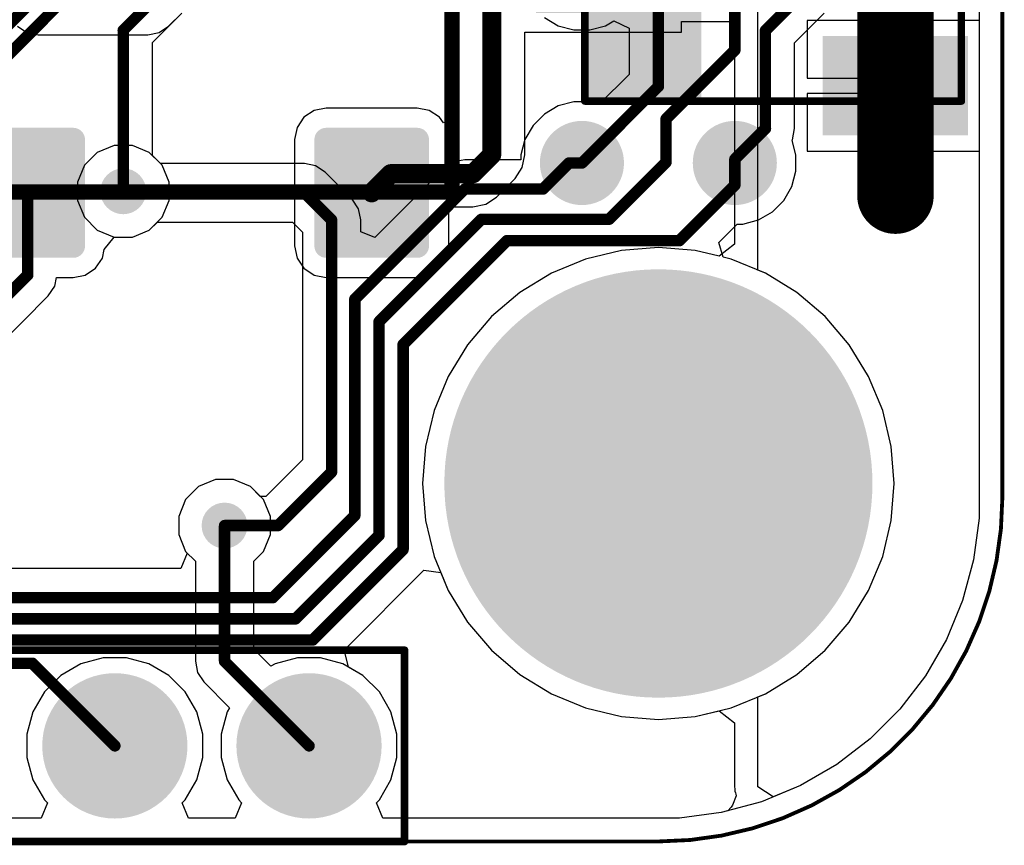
# Model space of a CAD drawing. Header units: inches. Extents: x 0 to 41, y 0 to 25.4.
# Tile 7 of 16: x 28.1 to 41, y 0 to 10.7. Entities that reach past the tile are written whole.
import ezdxf

# ---------------------------------------------------------------- set-up
doc = ezdxf.new("R2010")
doc.units = ezdxf.units.IN
for name, color, linetype in [('Board', 56, 'Continuous'), ('BOTTOM', 5, 'Continuous'), ('Bottom Solder', 6, 'Continuous'), ('Pad Holes', 156, 'Continuous'), ('TOP', 1, 'Continuous'), ('Top Assembly', 56, 'Continuous'), ('Top Solder', 216, 'Continuous'), ('Via Holes', 16, 'Continuous')]:
    doc.layers.add(name, color=color, linetype=linetype)

# ---------------------------------------------------------------- blocks, each defined once
blk = doc.blocks.new('TP_1_00MM_B_3767')
at = {"layer": 'BOTTOM'}
h = blk.add_hatch(color=5, dxfattribs=at)
edge = h.paths.add_edge_path()
edge.add_arc((0, 0), 0.5, 0, 360)
at = {"layer": 'Bottom Solder'}
h = blk.add_hatch(color=6, dxfattribs=at)
edge = h.paths.add_edge_path()
edge.add_arc((0, 0), 0.55, 0, 360)
blk = doc.blocks.new('TP_1_00MM_B_3774')
at = {"layer": 'BOTTOM'}
h = blk.add_hatch(color=5, dxfattribs=at)
edge = h.paths.add_edge_path()
edge.add_arc((0, 0), 0.5, 0, 360)
at = {"layer": 'Bottom Solder'}
h = blk.add_hatch(color=6, dxfattribs=at)
edge = h.paths.add_edge_path()
edge.add_arc((0, 0), 0.55, 0, 360)
blk = doc.blocks.new('SM04B_SRSS_TB_LF__SN__F_________1_3794')
at = {"layer": 'TOP'}
for points in [[(-3.4, 2.838), (-2.2, 2.838), (-2.2, 1.038), (-3.4, 1.038)], [(2.2, 2.838), (3.4, 2.838), (3.4, 1.038), (2.2, 1.038)], [(-1.8, -1.162), (-1.2, -1.162), (-1.2, -2.712), (-1.8, -2.712)], [(-0.8, -1.162), (-0.2, -1.162), (-0.2, -2.712), (-0.8, -2.712)], [(0.2, -1.162), (0.8, -1.162), (0.8, -2.712), (0.2, -2.712)], [(1.2, -1.162), (1.8, -1.162), (1.8, -2.712), (1.2, -2.712)]]:
    blk.add_hatch(color=1, dxfattribs=at).paths.add_polyline_path(points)
at = {"layer": 'Top Assembly'}
blk.add_hatch(color=56, dxfattribs=at).paths.add_polyline_path([(1.5, -2.125), (3, -2.125), (3, -0.6), (1.5, -0.6)])
at = {"layer": 'Top Solder'}
for points in [[(-3.45, 2.888), (-2.15, 2.888), (-2.15, 0.988), (-3.45, 0.988)], [(2.15, 2.888), (3.45, 2.888), (3.45, 0.988), (2.15, 0.988)], [(-1.85, -1.112), (-1.15, -1.112), (-1.15, -2.762), (-1.85, -2.762)], [(-0.85, -1.112), (-0.15, -1.112), (-0.15, -2.762), (-0.85, -2.762)], [(0.15, -1.112), (0.85, -1.112), (0.85, -2.762), (0.15, -2.762)], [(1.15, -1.112), (1.85, -1.112), (1.85, -2.762), (1.15, -2.762)]]:
    blk.add_hatch(color=216, dxfattribs=at).paths.add_polyline_path(points)
at = {"layer": 'Top Assembly', "const_width": 0.1}
for points in [[(-3, -2.125), (-3, 2.8)], [(0.675, 2.8), (-3, 2.8)], [(3, 2.8), (0.675, 2.8)], [(3, -2.125), (3, 2.8)], [(-3, -2.125), (0, -2.125)], [(3, -2.125), (0, -2.125)]]:
    blk.add_lwpolyline(points, dxfattribs=at)
at = {"layer": 'Top Assembly', "const_width": 0.05}
for points in [[(-3.025, 2.8, 1), (-2.975, 2.8, 1)], [(-3.025, 2.8, 1), (-2.975, 2.8, 1)], [(0.65, 2.8, 1), (0.7, 2.8, 1)], [(0.65, 2.8, 1), (0.7, 2.8, 1)], [(2.975, 2.8, 1), (3.025, 2.8, 1)], [(2.975, 2.8, 1), (3.025, 2.8, 1)], [(-3.025, -2.125, 1), (-2.975, -2.125, 1)], [(-3.025, -2.125, 1), (-2.975, -2.125, 1)], [(-0.025, -2.125, 1), (0.025, -2.125, 1)], [(-0.025, -2.125, 1), (0.025, -2.125, 1)], [(2.975, -2.125, 1), (3.025, -2.125, 1)], [(2.975, -2.125, 1), (3.025, -2.125, 1)]]:
    blk.add_lwpolyline(points, format="xyb", close=True, dxfattribs=at)
blk = doc.blocks.new('TS42_3799')
at = {"layer": 'TOP'}
h = blk.add_hatch(color=1, dxfattribs=at)
edge = h.paths.add_edge_path()
edge.add_arc((-3.505, 1.655), 0.105, 270, 360)
edge.add_line((-3.4, 1.655), (-3.4, 2.845))
edge.add_arc((-3.505, 2.845), 0.105, 0, 90)
edge.add_line((-3.505, 2.95), (-4.895, 2.95))
edge.add_arc((-4.895, 2.845), 0.105, 90, 180)
edge.add_line((-5, 2.845), (-5, 1.655))
edge.add_arc((-4.895, 1.655), 0.105, 180, 270)
edge.add_line((-4.895, 1.55), (-3.505, 1.55))
h = blk.add_hatch(color=1, dxfattribs=at)
edge = h.paths.add_edge_path()
edge.add_arc((4.895, 1.655), 0.105, 270, 360)
edge.add_line((5, 1.655), (5, 2.845))
edge.add_arc((4.895, 2.845), 0.105, 0, 90)
edge.add_line((4.895, 2.95), (3.505, 2.95))
edge.add_arc((3.505, 2.845), 0.105, 90, 180)
edge.add_line((3.4, 2.845), (3.4, 1.655))
edge.add_arc((3.505, 1.655), 0.105, 180, 270)
edge.add_line((3.505, 1.55), (4.895, 1.55))
h = blk.add_hatch(color=1, dxfattribs=at)
edge = h.paths.add_edge_path()
edge.add_arc((4.895, -0.595), 0.105, 270, 360)
edge.add_line((5, -0.595), (5, 0.595))
edge.add_arc((4.895, 0.595), 0.105, 0, 90)
edge.add_line((4.895, 0.7), (3.505, 0.7))
edge.add_arc((3.505, 0.595), 0.105, 90, 180)
edge.add_line((3.4, 0.595), (3.4, -0.595))
edge.add_arc((3.505, -0.595), 0.105, 180, 270)
edge.add_line((3.505, -0.7), (4.895, -0.7))
h = blk.add_hatch(color=1, dxfattribs=at)
edge = h.paths.add_edge_path()
edge.add_arc((-3.505, -2.845), 0.105, 270, 360)
edge.add_line((-3.4, -2.845), (-3.4, -1.655))
edge.add_arc((-3.505, -1.655), 0.105, 0, 90)
edge.add_line((-3.505, -1.55), (-4.895, -1.55))
edge.add_arc((-4.895, -1.655), 0.105, 90, 180)
edge.add_line((-5, -1.655), (-5, -2.845))
edge.add_arc((-4.895, -2.845), 0.105, 180, 270)
edge.add_line((-4.895, -2.95), (-3.505, -2.95))
h = blk.add_hatch(color=1, dxfattribs=at)
edge = h.paths.add_edge_path()
edge.add_arc((4.895, -2.845), 0.105, 270, 360)
edge.add_line((5, -2.845), (5, -1.655))
edge.add_arc((4.895, -1.655), 0.105, 0, 90)
edge.add_line((4.895, -1.55), (3.505, -1.55))
edge.add_arc((3.505, -1.655), 0.105, 90, 180)
edge.add_line((3.4, -1.655), (3.4, -2.845))
edge.add_arc((3.505, -2.845), 0.105, 180, 270)
edge.add_line((3.505, -2.95), (4.895, -2.95))
at = {"layer": 'Top Assembly'}
blk.add_hatch(color=56, dxfattribs=at).paths.add_polyline_path([(2.412, -3.302), (4.19, -3.302), (4.19, -1.524), (2.412, -1.524)])
at = {"layer": 'Top Solder'}
h = blk.add_hatch(color=216, dxfattribs=at)
edge = h.paths.add_edge_path()
edge.add_arc((-3.505, 1.655), 0.155, 270, 360)
edge.add_line((-3.35, 1.655), (-3.35, 2.845))
edge.add_arc((-3.505, 2.845), 0.155, 0, 90)
edge.add_line((-3.505, 3), (-4.895, 3))
edge.add_arc((-4.895, 2.845), 0.155, 90, 180)
edge.add_line((-5.05, 2.845), (-5.05, 1.655))
edge.add_arc((-4.895, 1.655), 0.155, 180, 270)
edge.add_line((-4.895, 1.5), (-3.505, 1.5))
h = blk.add_hatch(color=216, dxfattribs=at)
edge = h.paths.add_edge_path()
edge.add_arc((4.895, 1.655), 0.155, 270, 360)
edge.add_line((5.05, 1.655), (5.05, 2.845))
edge.add_arc((4.895, 2.845), 0.155, 0, 90)
edge.add_line((4.895, 3), (3.505, 3))
edge.add_arc((3.505, 2.845), 0.155, 90, 180)
edge.add_line((3.35, 2.845), (3.35, 1.655))
edge.add_arc((3.505, 1.655), 0.155, 180, 270)
edge.add_line((3.505, 1.5), (4.895, 1.5))
h = blk.add_hatch(color=216, dxfattribs=at)
edge = h.paths.add_edge_path()
edge.add_arc((4.895, -0.595), 0.155, 270, 360)
edge.add_line((5.05, -0.595), (5.05, 0.595))
edge.add_arc((4.895, 0.595), 0.155, 0, 90)
edge.add_line((4.895, 0.75), (3.505, 0.75))
edge.add_arc((3.505, 0.595), 0.155, 90, 180)
edge.add_line((3.35, 0.595), (3.35, -0.595))
edge.add_arc((3.505, -0.595), 0.155, 180, 270)
edge.add_line((3.505, -0.75), (4.895, -0.75))
h = blk.add_hatch(color=216, dxfattribs=at)
edge = h.paths.add_edge_path()
edge.add_arc((-3.505, -2.845), 0.155, 270, 360)
edge.add_line((-3.35, -2.845), (-3.35, -1.655))
edge.add_arc((-3.505, -1.655), 0.155, 0, 90)
edge.add_line((-3.505, -1.5), (-4.895, -1.5))
edge.add_arc((-4.895, -1.655), 0.155, 90, 180)
edge.add_line((-5.05, -1.655), (-5.05, -2.845))
edge.add_arc((-4.895, -2.845), 0.155, 180, 270)
edge.add_line((-4.895, -3), (-3.505, -3))
h = blk.add_hatch(color=216, dxfattribs=at)
edge = h.paths.add_edge_path()
edge.add_arc((4.895, -2.845), 0.155, 270, 360)
edge.add_line((5.05, -2.845), (5.05, -1.655))
edge.add_arc((4.895, -1.655), 0.155, 0, 90)
edge.add_line((4.895, -1.5), (3.505, -1.5))
edge.add_arc((3.505, -1.655), 0.155, 90, 180)
edge.add_line((3.35, -1.655), (3.35, -2.845))
edge.add_arc((3.505, -2.845), 0.155, 180, 270)
edge.add_line((3.505, -3), (4.895, -3))
at = {"layer": 'Top Assembly', "const_width": 0.2}
for points in [[(-4.191, 3.302), (4.191, 3.302)], [(-4.191, 3.302), (-4.191, -3.302)], [(4.191, 3.302), (4.191, -3.302)], [(-4.191, -3.302), (4.191, -3.302)]]:
    blk.add_lwpolyline(points, dxfattribs=at)
at = {"layer": 'Top Assembly', "const_width": 0.1}
for points in [[(-4.241, 3.302, 1), (-4.141, 3.302, 1)], [(-4.241, 3.302, 1), (-4.141, 3.302, 1)], [(4.141, 3.302, 1), (4.241, 3.302, 1)], [(4.141, 3.302, 1), (4.241, 3.302, 1)], [(-4.241, -3.302, 1), (-4.141, -3.302, 1)], [(-4.241, -3.302, 1), (-4.141, -3.302, 1)], [(4.141, -3.302, 1), (4.241, -3.302, 1)], [(4.141, -3.302, 1), (4.241, -3.302, 1)]]:
    blk.add_lwpolyline(points, format="xyb", close=True, dxfattribs=at)
blk = doc.blocks.new('PIN_HEADER_2_54___VERT__1_10POS_3802')
at = {"layer": 'BOTTOM'}
h = blk.add_hatch(color=5, dxfattribs=at)
edge = h.paths.add_edge_path()
edge.add_arc((8.89, 0), 0.85, 0, 360)
h = blk.add_hatch(color=5, dxfattribs=at)
edge = h.paths.add_edge_path()
edge.add_arc((11.43, 0), 0.85, 0, 360)
at = {"layer": 'Bottom Solder'}
h = blk.add_hatch(color=6, dxfattribs=at)
edge = h.paths.add_edge_path()
edge.add_arc((8.89, 0), 0.95, 0, 360)
h = blk.add_hatch(color=6, dxfattribs=at)
edge = h.paths.add_edge_path()
edge.add_arc((11.43, 0), 0.95, 0, 360)
at = {"layer": 'Pad Holes'}
h = blk.add_hatch(color=7, dxfattribs=at)
edge = h.paths.add_edge_path()
edge.add_arc((8.89, 0), 0.5, 0, 360)
h = blk.add_hatch(color=7, dxfattribs=at)
edge = h.paths.add_edge_path()
edge.add_arc((11.43, 0), 0.5, 0, 360)
at = {"layer": 'TOP'}
h = blk.add_hatch(color=1, dxfattribs=at)
edge = h.paths.add_edge_path()
edge.add_arc((8.89, 0), 0.85, 0, 360)
h = blk.add_hatch(color=1, dxfattribs=at)
edge = h.paths.add_edge_path()
edge.add_arc((11.43, 0), 0.85, 0, 360)
at = {"layer": 'Top Solder'}
h = blk.add_hatch(color=216, dxfattribs=at)
edge = h.paths.add_edge_path()
edge.add_arc((8.89, 0), 0.95, 0, 360)
h = blk.add_hatch(color=216, dxfattribs=at)
edge = h.paths.add_edge_path()
edge.add_arc((11.43, 0), 0.95, 0, 360)
at = {"layer": 'Top Assembly', "const_width": 0.1}
for points in [[(-12.68, 1.25), (12.68, 1.25)], [(12.68, -1.25), (12.68, 1.25)], [(-12.68, -1.25), (12.68, -1.25)]]:
    blk.add_lwpolyline(points, dxfattribs=at)
at = {"layer": 'Top Assembly', "const_width": 0.05}
for points in [[(12.655, 1.25, 1), (12.705, 1.25, 1)], [(12.655, 1.25, 1), (12.705, 1.25, 1)], [(12.655, -1.25, 1), (12.705, -1.25, 1)], [(12.655, -1.25, 1), (12.705, -1.25, 1)]]:
    blk.add_lwpolyline(points, format="xyb", close=True, dxfattribs=at)

msp = doc.modelspace()

# ---------------------------------------------------------------- hatches: boundary and pattern name
at = {"layer": 'BOTTOM'}
h = msp.add_hatch(color=5, dxfattribs=at)
edge = h.paths.add_edge_path()
edge.add_arc((29.5, 8.5), 0.3, 0, 360)
h = msp.add_hatch(color=5, dxfattribs=at)
edge = h.paths.add_edge_path()
edge.add_arc((36.5, 4.68), 1.5, 0, 360)
h = msp.add_hatch(color=5, dxfattribs=at)
edge = h.paths.add_edge_path()
edge.add_arc((30.825, 4.13), 0.3, 0, 360)
at = {"layer": 'Bottom Solder'}
h = msp.add_hatch(color=6, dxfattribs=at)
edge = h.paths.add_edge_path()
edge.add_arc((36.5, 4.68), 2.8, 0, 360)
at = {"layer": 'Pad Holes'}
h = msp.add_hatch(color=7, dxfattribs=at)
edge = h.paths.add_edge_path()
edge.add_arc((36.5, 4.68), 1.6, 0, 360)
at = {"layer": 'TOP'}
h = msp.add_hatch(color=1, dxfattribs=at)
edge = h.paths.add_edge_path()
edge.add_arc((29.5, 8.5), 0.3, 0, 360)
h = msp.add_hatch(color=1, dxfattribs=at)
edge = h.paths.add_edge_path()
edge.add_arc((36.5, 4.68), 1.5, 0, 360)
h = msp.add_hatch(color=1, dxfattribs=at)
edge = h.paths.add_edge_path()
edge.add_arc((30.825, 4.13), 0.3, 0, 360)
at = {"layer": 'Top Solder'}
h = msp.add_hatch(color=216, dxfattribs=at)
edge = h.paths.add_edge_path()
edge.add_arc((36.5, 4.68), 2.8, 0, 360)
at = {"layer": 'Via Holes'}
h = msp.add_hatch(color=7, dxfattribs=at)
edge = h.paths.add_edge_path()
edge.add_arc((29.5, 8.5), 0.15, 0, 360)
h = msp.add_hatch(color=7, dxfattribs=at)
edge = h.paths.add_edge_path()
edge.add_arc((30.825, 4.13), 0.15, 0, 360)

# ---------------------------------------------------------------- linework, layer by layer
at = {"layer": 'Board', "const_width": 0.05}
for points in [[(41, 4.5), (41, 20.86)], [(4.5, 0), (36.5, 0)]]:
    msp.add_lwpolyline(points, dxfattribs=at)
msp.add_lwpolyline([(41, 4.5, -0.414214), (36.5, 0)], format="xyb", dxfattribs=at)
at = {"layer": 'Board', "const_width": 0.025}
for points in [[(40.988, 4.5, 1), (41.013, 4.5, 1)], [(40.988, 4.5, 1), (41.013, 4.5, 1)], [(36.488, 0, 1), (36.513, 0, 1)], [(36.488, 0, 1), (36.513, 0, 1)]]:
    msp.add_lwpolyline(points, format="xyb", close=True, dxfattribs=at)
at = {"layer": 'BOTTOM'}
for p, q in [((40.694, 20.86), (40.694, 4.5)), ((30.093, 10.658), (30.266, 10.83)), ((38.282, 10.442), (38.67, 10.83)), ((35.009, 10.77), (35.191, 10.665)), ((35.809, 10.665), (35.918, 10.727)), ((35.918, 10.727), (36.118, 10.631)), ((28.116, 10.658), (28.24, 10.575)), ((28.24, 10.575), (28.386, 10.546)), ((29.823, 10.546), (29.969, 10.575)), ((29.969, 10.575), (30.093, 10.658)), ((35.191, 10.665), (35.395, 10.61)), ((35.395, 10.61), (35.605, 10.61)), ((35.605, 10.61), (35.809, 10.665)), ((36.118, 10.631), (36.118, 10.028)), ((28.386, 10.546), (29.823, 10.546)), ((38.282, 9.319), (38.282, 10.442)), ((36.118, 10.028), (35.727, 9.637)), ((35.395, 9.67), (35.191, 9.615)), ((35.605, 9.67), (35.395, 9.67)), ((35.727, 9.637), (35.605, 9.67)), ((35.191, 9.615), (35.009, 9.51)), ((35.009, 9.51), (34.86, 9.361)), ((34.86, 9.361), (34.755, 9.179)), ((38.253, 9.172), (38.282, 9.319)), ((34.755, 9.179), (34.7, 8.975)), ((38.249, 9.166), (38.253, 9.172)), ((38.3, 8.975), (38.249, 9.166)), ((29.381, 9.1), (29.16, 9.009)), ((29.619, 9.1), (29.381, 9.1)), ((29.84, 9.009), (29.619, 9.1)), ((29.16, 9.009), (28.991, 8.84)), ((29.986, 8.862), (29.84, 9.009)), ((33.969, 8.912), (33.823, 8.883)), ((34.7, 8.912), (33.969, 8.912)), ((34.7, 8.975), (34.7, 8.912)), ((38.3, 8.765), (38.3, 8.975)), ((28.991, 8.84), (28.9, 8.619)), ((31.87, 8.862), (29.986, 8.862)), ((32.016, 8.833), (31.87, 8.862)), ((32.14, 8.75), (32.016, 8.833)), ((33.699, 8.8), (32.792, 7.894)), ((33.823, 8.883), (33.699, 8.8)), ((38.246, 8.561), (38.3, 8.765)), ((32.495, 8.395), (32.14, 8.75)), ((28.9, 8.619), (28.9, 8.381)), ((38.14, 8.379), (38.246, 8.561)), ((28.9, 8.381), (28.991, 8.16)), ((32.578, 8.271), (32.495, 8.395)), ((37.991, 8.23), (38.14, 8.379)), ((32.607, 8.125), (32.578, 8.271)), ((28.991, 8.16), (29.16, 7.991)), ((32.607, 7.97), (32.607, 8.125)), ((37.605, 8.07), (37.809, 8.125)), ((37.809, 8.125), (37.991, 8.23)), ((29.16, 7.991), (29.381, 7.9)), ((29.619, 7.9), (29.84, 7.991)), ((29.84, 7.991), (29.946, 8.098)), ((29.946, 8.098), (31.712, 8.098)), ((31.712, 8.098), (31.843, 7.967)), ((37.292, 7.832), (37.531, 8.07)), ((37.531, 8.07), (37.605, 8.07)), ((29.381, 7.9), (29.619, 7.9)), ((31.843, 7.967), (31.843, 4.988)), ((32.792, 7.894), (32.607, 7.97)), ((37.347, 7.639), (37.292, 7.832)), ((37.453, 7.614), (37.347, 7.639)), ((37.9, 7.428), (37.453, 7.614)), ((38.313, 7.175), (37.9, 7.428)), ((38.681, 6.861), (38.313, 7.175)), ((38.995, 6.493), (38.681, 6.861)), ((39.248, 6.08), (38.995, 6.493)), ((39.434, 5.633), (39.248, 6.08)), ((39.547, 5.163), (39.434, 5.633)), ((39.585, 4.68), (39.547, 5.163)), ((31.843, 4.988), (31.367, 4.512)), ((30.485, 4.639), (30.316, 4.47)), ((30.706, 4.73), (30.485, 4.639)), ((30.944, 4.73), (30.706, 4.73)), ((31.165, 4.639), (30.944, 4.73)), ((31.291, 4.512), (31.165, 4.639)), ((39.547, 4.197), (39.585, 4.68)), ((31.367, 4.512), (31.291, 4.512)), ((30.316, 4.47), (30.225, 4.249)), ((40.694, 4.5), (40.694, 4.225)), ((30.225, 4.249), (30.225, 4.011)), ((39.434, 3.727), (39.547, 4.197)), ((40.694, 4.225), (40.622, 3.68)), ((30.225, 4.011), (30.316, 3.79)), ((30.337, 3.769), (30.254, 3.569)), ((30.316, 3.79), (30.337, 3.769)), ((39.248, 3.28), (39.434, 3.727)), ((40.622, 3.68), (40.48, 3.149)), ((30.254, 3.569), (26.671, 3.569)), ((32.406, 2.52), (33.431, 3.545)), ((33.431, 3.545), (33.653, 3.518)), ((33.653, 3.518), (33.752, 3.28)), ((33.752, 3.28), (34.005, 2.867)), ((38.995, 2.867), (39.248, 3.28)), ((40.48, 3.149), (40.27, 2.641)), ((34.005, 2.867), (34.319, 2.499)), ((38.681, 2.499), (38.995, 2.867)), ((40.27, 2.641), (39.995, 2.165)), ((32.399, 2.476), (32.406, 2.52)), ((32.448, 2.279), (32.399, 2.476)), ((34.319, 2.499), (34.687, 2.185)), ((38.313, 2.185), (38.681, 2.499)), ((32.636, 2.17), (32.448, 2.279)), ((32.85, 1.956), (32.636, 2.17)), ((34.687, 2.185), (35.1, 1.932)), ((37.9, 1.932), (38.313, 2.185)), ((39.995, 2.165), (39.66, 1.729)), ((33.002, 1.694), (32.85, 1.956)), ((35.1, 1.932), (35.547, 1.746)), ((37.453, 1.746), (37.9, 1.932)), ((33.08, 1.401), (33.002, 1.694)), ((35.547, 1.746), (36.018, 1.633)), ((36.983, 1.633), (37.453, 1.746)), ((39.66, 1.729), (39.271, 1.34)), ((36.018, 1.633), (36.5, 1.596)), ((36.5, 1.596), (36.983, 1.633)), ((33.08, 1.099), (33.08, 1.401)), ((39.271, 1.34), (38.835, 1.005)), ((33.002, 0.806), (33.08, 1.099)), ((38.835, 1.005), (38.359, 0.73)), ((32.85, 0.544), (33.002, 0.806)), ((38.359, 0.73), (37.851, 0.52)), ((32.812, 0.506), (32.85, 0.544)), ((37.851, 0.52), (37.32, 0.378)), ((32.895, 0.306), (32.812, 0.506)), ((36.5, 0.306), (32.895, 0.306)), ((36.775, 0.306), (36.5, 0.306)), ((37.32, 0.378), (36.775, 0.306))]:
    msp.add_line(p, q, dxfattribs=at)
at = {"layer": 'BOTTOM', "const_width": 0.15}
for points in [[(36.5, 9.87), (36.5, 12.103)], [(37.5, 10.345), (37.5, 11.41)], [(37.9, 10.6), (38.4, 11.1)], [(37.9, 9.319), (37.9, 10.6)], [(36.6, 9.445), (37.5, 10.345)], [(35.5, 8.87), (36.5, 9.87)], [(36.6, 8.88), (36.6, 9.445)], [(37.5, 8.919), (37.9, 9.319)], [(34.991, 8.53), (35.331, 8.87)], [(35.331, 8.87), (35.5, 8.87)], [(35.854, 8.134), (36.6, 8.88)], [(37.5, 8.58), (37.5, 8.919)], [(36.774, 7.854), (37.5, 8.58)], [(29.5, 8.5), (29.52, 8.48)], [(29.52, 8.48), (31.87, 8.48)], [(31.87, 8.48), (32.225, 8.125)], [(32.53, 7.091), (33.969, 8.53)], [(33.969, 8.53), (34.991, 8.53)], [(32.225, 4.83), (32.225, 8.125)], [(32.845, 6.794), (34.186, 8.134)], [(34.186, 8.134), (35.854, 8.134)], [(33.161, 6.497), (34.518, 7.854)], [(34.518, 7.854), (36.774, 7.854)], [(32.53, 4.261), (32.53, 7.091)], [(32.845, 4.001), (32.845, 6.794)], [(33.161, 3.816), (33.161, 6.497)], [(31.525, 4.13), (32.225, 4.83)], [(31.456, 3.187), (32.53, 4.261)], [(30.825, 4.13), (31.525, 4.13)], [(31.754, 2.91), (32.845, 4.001)], [(31.978, 2.633), (33.161, 3.816)], [(23.661, 3.187), (31.456, 3.187)], [(23.547, 2.91), (31.754, 2.91)], [(23.432, 2.633), (31.978, 2.633)], [(23.025, 2.33), (28.31, 2.33)], [(28.31, 2.33), (29.39, 1.25)]]:
    msp.add_lwpolyline(points, dxfattribs=at)
at = {"layer": 'BOTTOM', "const_width": 0.075}
for points in [[(37.862, 10.6, 1), (37.938, 10.6, 1)], [(37.862, 10.6, 1), (37.938, 10.6, 1)], [(37.463, 10.345, 1), (37.538, 10.345, 1)], [(37.463, 10.345, 1), (37.538, 10.345, 1)], [(36.463, 9.87, 1), (36.538, 9.87, 1)], [(36.463, 9.87, 1), (36.538, 9.87, 1)], [(36.563, 9.445, 1), (36.638, 9.445, 1)], [(36.563, 9.445, 1), (36.638, 9.445, 1)], [(37.862, 9.319, 1), (37.938, 9.319, 1)], [(37.862, 9.319, 1), (37.938, 9.319, 1)], [(35.294, 8.87, 1), (35.369, 8.87, 1)], [(35.294, 8.87, 1), (35.369, 8.87, 1)], [(35.463, 8.87, 1), (35.538, 8.87, 1)], [(35.463, 8.87, 1), (35.538, 8.87, 1)], [(36.563, 8.88, 1), (36.638, 8.88, 1)], [(36.563, 8.88, 1), (36.638, 8.88, 1)], [(37.463, 8.919, 1), (37.538, 8.919, 1)], [(37.463, 8.919, 1), (37.538, 8.919, 1)], [(37.463, 8.58, 1), (37.538, 8.58, 1)], [(37.463, 8.58, 1), (37.538, 8.58, 1)], [(29.462, 8.5, 1), (29.537, 8.5, 1)], [(29.482, 8.48, 1), (29.557, 8.48, 1)], [(29.482, 8.48, 1), (29.557, 8.48, 1)], [(31.832, 8.48, 1), (31.907, 8.48, 1)], [(31.832, 8.48, 1), (31.907, 8.48, 1)], [(33.932, 8.53, 1), (34.007, 8.53, 1)], [(33.932, 8.53, 1), (34.007, 8.53, 1)], [(34.954, 8.53, 1), (35.029, 8.53, 1)], [(34.954, 8.53, 1), (35.029, 8.53, 1)], [(32.188, 8.125, 1), (32.263, 8.125, 1)], [(32.188, 8.125, 1), (32.263, 8.125, 1)], [(34.148, 8.134, 1), (34.223, 8.134, 1)], [(34.148, 8.134, 1), (34.223, 8.134, 1)], [(35.817, 8.134, 1), (35.892, 8.134, 1)], [(35.817, 8.134, 1), (35.892, 8.134, 1)], [(34.481, 7.854, 1), (34.556, 7.854, 1)], [(34.481, 7.854, 1), (34.556, 7.854, 1)], [(36.737, 7.854, 1), (36.812, 7.854, 1)], [(36.737, 7.854, 1), (36.812, 7.854, 1)], [(32.492, 7.091, 1), (32.567, 7.091, 1)], [(32.492, 7.091, 1), (32.567, 7.091, 1)], [(32.808, 6.794, 1), (32.883, 6.794, 1)], [(32.808, 6.794, 1), (32.883, 6.794, 1)], [(33.123, 6.497, 1), (33.198, 6.497, 1)], [(33.123, 6.497, 1), (33.198, 6.497, 1)], [(32.188, 4.83, 1), (32.263, 4.83, 1)], [(32.188, 4.83, 1), (32.263, 4.83, 1)], [(32.492, 4.261, 1), (32.567, 4.261, 1)], [(32.492, 4.261, 1), (32.567, 4.261, 1)], [(30.788, 4.13, 1), (30.863, 4.13, 1)], [(31.488, 4.13, 1), (31.563, 4.13, 1)], [(31.488, 4.13, 1), (31.563, 4.13, 1)], [(32.808, 4.001, 1), (32.883, 4.001, 1)], [(32.808, 4.001, 1), (32.883, 4.001, 1)], [(33.123, 3.816, 1), (33.198, 3.816, 1)], [(33.123, 3.816, 1), (33.198, 3.816, 1)], [(31.418, 3.187, 1), (31.493, 3.187, 1)], [(31.418, 3.187, 1), (31.493, 3.187, 1)], [(31.716, 2.91, 1), (31.791, 2.91, 1)], [(31.716, 2.91, 1), (31.791, 2.91, 1)], [(31.94, 2.633, 1), (32.015, 2.633, 1)], [(31.94, 2.633, 1), (32.015, 2.633, 1)], [(28.273, 2.33, 1), (28.348, 2.33, 1)], [(28.273, 2.33, 1), (28.348, 2.33, 1)], [(29.353, 1.25, 1), (29.428, 1.25, 1)]]:
    msp.add_lwpolyline(points, format="xyb", close=True, dxfattribs=at)
at = {"layer": 'TOP'}
for p, q in [((37.8, 7.47), (37.8, 17.89)), ((40.694, 14.626), (40.694, 10.734)), ((29.882, 10.447), (30.266, 10.83)), ((33.887, 10.765), (33.887, 9.453)), ((36.801, 10.58), (36.801, 10.721)), ((36.801, 10.721), (37.494, 10.721)), ((37.494, 10.721), (37.494, 7.809)), ((39.501, 10.734), (38.447, 10.734)), ((38.447, 10.734), (38.447, 9.98)), ((39.501, 9.98), (39.501, 10.734)), ((40.694, 10.734), (39.701, 10.734)), ((39.701, 10.734), (39.701, 9.88)), ((34.753, 8.975), (34.753, 10.58)), ((34.753, 10.58), (36.801, 10.58)), ((29.882, 8.966), (29.882, 10.447)), ((38.447, 9.98), (39.501, 9.98)), ((39.701, 9.88), (39.701, 9.026)), ((39.501, 9.78), (38.447, 9.78)), ((38.447, 9.78), (38.447, 9.026)), ((39.501, 9.026), (39.501, 9.78)), ((31.997, 9.557), (31.863, 9.467)), ((32.155, 9.588), (31.997, 9.557)), ((33.345, 9.588), (32.155, 9.588)), ((33.503, 9.557), (33.345, 9.588)), ((33.637, 9.467), (33.503, 9.557)), ((31.863, 9.467), (31.773, 9.333)), ((33.687, 9.393), (33.637, 9.467)), ((33.887, 9.453), (33.687, 9.393)), ((31.773, 9.333), (31.742, 9.175)), ((31.742, 9.175), (31.742, 7.785)), ((38.447, 9.026), (39.501, 9.026)), ((39.701, 9.026), (40.694, 9.026)), ((40.694, 9.026), (40.694, 4.5)), ((30.009, 8.84), (29.882, 8.966)), ((34.72, 8.809), (34.753, 8.975)), ((30.1, 8.619), (30.009, 8.84)), ((34.626, 8.669), (34.72, 8.809)), ((34.381, 8.424), (34.626, 8.669)), ((30.1, 8.381), (30.1, 8.619)), ((30.009, 8.16), (30.1, 8.381)), ((34.241, 8.33), (34.381, 8.424)), ((33.758, 7.785), (33.758, 8.297)), ((33.758, 8.297), (34.075, 8.297)), ((34.075, 8.297), (34.241, 8.33)), ((29.84, 7.991), (30.009, 8.16)), ((29.619, 7.9), (29.84, 7.991)), ((29.249, 7.738), (29.381, 7.9)), ((29.381, 7.9), (29.619, 7.9)), ((29.227, 7.627), (29.249, 7.738)), ((31.742, 7.785), (31.773, 7.627)), ((33.726, 7.627), (33.758, 7.785)), ((36.5, 7.765), (36.018, 7.727)), ((36.983, 7.727), (36.5, 7.765)), ((37.494, 7.809), (37.294, 7.652)), ((29.137, 7.493), (29.227, 7.627)), ((31.773, 7.627), (31.863, 7.493)), ((33.637, 7.493), (33.726, 7.627)), ((35.547, 7.614), (35.1, 7.428)), ((36.018, 7.727), (35.547, 7.614)), ((37.294, 7.652), (36.983, 7.727)), ((29.003, 7.404), (29.137, 7.493)), ((31.863, 7.493), (31.997, 7.404)), ((33.503, 7.404), (33.637, 7.493)), ((28.603, 7.259), (28.626, 7.372)), ((28.626, 7.372), (28.845, 7.372)), ((28.845, 7.372), (29.003, 7.404)), ((31.997, 7.404), (32.155, 7.372)), ((32.155, 7.372), (33.345, 7.372)), ((33.345, 7.372), (33.503, 7.404)), ((35.1, 7.428), (34.687, 7.175)), ((37.9, 7.428), (37.8, 7.47)), ((38.313, 7.175), (37.9, 7.428)), ((28.52, 7.135), (28.603, 7.259)), ((27.145, 5.76), (28.52, 7.135)), ((34.687, 7.175), (34.319, 6.861)), ((38.681, 6.861), (38.313, 7.175)), ((34.319, 6.861), (34.005, 6.493)), ((38.995, 6.493), (38.681, 6.861)), ((34.005, 6.493), (33.752, 6.08)), ((39.248, 6.08), (38.995, 6.493)), ((33.752, 6.08), (33.566, 5.633)), ((39.434, 5.633), (39.248, 6.08)), ((33.566, 5.633), (33.454, 5.163)), ((39.547, 5.163), (39.434, 5.633)), ((33.454, 5.163), (33.416, 4.68)), ((39.585, 4.68), (39.547, 5.163)), ((30.485, 4.639), (30.316, 4.47)), ((30.706, 4.73), (30.485, 4.639)), ((30.944, 4.73), (30.706, 4.73)), ((31.165, 4.639), (30.944, 4.73)), ((31.334, 4.47), (31.165, 4.639)), ((33.416, 4.68), (33.454, 4.197)), ((39.547, 4.197), (39.585, 4.68)), ((30.316, 4.47), (30.225, 4.249)), ((31.425, 4.249), (31.334, 4.47)), ((40.694, 4.5), (40.694, 4.225)), ((30.225, 4.249), (30.225, 4.011)), ((31.425, 4.011), (31.425, 4.249)), ((33.454, 4.197), (33.566, 3.727)), ((39.434, 3.727), (39.547, 4.197)), ((40.694, 4.225), (40.622, 3.68)), ((30.225, 4.011), (30.316, 3.79)), ((31.334, 3.79), (31.425, 4.011)), ((30.316, 3.79), (30.443, 3.664)), ((31.207, 3.664), (31.334, 3.79)), ((30.443, 3.664), (30.443, 2.355)), ((31.207, 2.513), (31.207, 3.664)), ((33.566, 3.727), (33.752, 3.28)), ((39.248, 3.28), (39.434, 3.727)), ((40.622, 3.68), (40.48, 3.149)), ((33.752, 3.28), (34.005, 2.867)), ((38.995, 2.867), (39.248, 3.28)), ((40.48, 3.149), (40.27, 2.641)), ((34.005, 2.867), (34.319, 2.499)), ((38.681, 2.499), (38.995, 2.867)), ((40.27, 2.641), (39.995, 2.165)), ((31.431, 2.29), (31.207, 2.513)), ((34.319, 2.499), (34.687, 2.185)), ((38.313, 2.185), (38.681, 2.499)), ((28.946, 2.322), (28.684, 2.17)), ((29.239, 2.4), (28.946, 2.322)), ((29.541, 2.4), (29.239, 2.4)), ((29.834, 2.322), (29.541, 2.4)), ((30.096, 2.17), (29.834, 2.322)), ((30.443, 2.355), (30.472, 2.209)), ((31.486, 2.322), (31.431, 2.29)), ((31.779, 2.4), (31.486, 2.322)), ((32.081, 2.4), (31.779, 2.4)), ((32.374, 2.322), (32.081, 2.4)), ((32.636, 2.17), (32.374, 2.322)), ((30.472, 2.209), (30.555, 2.085)), ((28.684, 2.17), (28.47, 1.956)), ((30.31, 1.956), (30.096, 2.17)), ((30.555, 2.085), (30.89, 1.749)), ((32.85, 1.956), (32.636, 2.17)), ((34.687, 2.185), (35.1, 1.932)), ((37.9, 1.932), (38.313, 2.185)), ((39.995, 2.165), (39.66, 1.729)), ((28.47, 1.956), (28.318, 1.694)), ((30.462, 1.694), (30.31, 1.956)), ((33.002, 1.694), (32.85, 1.956)), ((35.1, 1.932), (35.547, 1.746)), ((37.8, 1.89), (37.9, 1.932)), ((37.8, 0.715), (37.8, 1.89)), ((28.318, 1.694), (28.24, 1.401)), ((30.54, 1.401), (30.462, 1.694)), ((30.858, 1.694), (30.78, 1.401)), ((30.89, 1.749), (30.858, 1.694)), ((33.08, 1.401), (33.002, 1.694)), ((35.547, 1.746), (36.018, 1.633)), ((36.983, 1.633), (37.294, 1.708)), ((37.294, 1.708), (37.494, 1.551)), ((39.66, 1.729), (39.271, 1.34)), ((36.018, 1.633), (36.5, 1.596)), ((36.5, 1.596), (36.983, 1.633)), ((37.494, 1.551), (37.494, 0.715)), ((28.24, 1.401), (28.24, 1.099)), ((30.54, 1.099), (30.54, 1.401)), ((30.78, 1.401), (30.78, 1.099)), ((33.08, 1.099), (33.08, 1.401)), ((39.271, 1.34), (38.835, 1.005)), ((28.24, 1.099), (28.318, 0.806)), ((30.462, 0.806), (30.54, 1.099)), ((30.78, 1.099), (30.858, 0.806)), ((33.002, 0.806), (33.08, 1.099)), ((38.835, 1.005), (38.359, 0.73)), ((28.318, 0.806), (28.47, 0.544)), ((30.31, 0.544), (30.462, 0.806)), ((30.858, 0.806), (31.01, 0.544)), ((32.85, 0.544), (33.002, 0.806)), ((37.494, 0.715), (37.5, 0.686)), ((37.5, 0.686), (37.5, 0.656)), ((37.5, 0.656), (37.508, 0.635)), ((38, 0.582), (37.8, 0.715)), ((38.359, 0.73), (38, 0.582)), ((28.47, 0.544), (28.508, 0.506)), ((30.272, 0.506), (30.31, 0.544)), ((31.01, 0.544), (31.048, 0.506)), ((32.812, 0.506), (32.85, 0.544)), ((37.517, 0.598), (37.469, 0.473)), ((37.508, 0.635), (37.514, 0.617)), ((37.514, 0.617), (37.517, 0.598)), ((28.508, 0.506), (28.425, 0.306)), ((30.355, 0.306), (30.272, 0.506)), ((31.048, 0.506), (30.965, 0.306)), ((32.895, 0.306), (32.812, 0.506)), ((37.407, 0.401), (37.32, 0.378)), ((37.451, 0.447), (37.407, 0.401)), ((37.469, 0.473), (37.451, 0.447)), ((28.425, 0.306), (27.815, 0.306)), ((30.965, 0.306), (30.355, 0.306)), ((36.5, 0.306), (32.895, 0.306)), ((36.775, 0.306), (36.5, 0.306)), ((37.32, 0.378), (36.775, 0.306))]:
    msp.add_line(p, q, dxfattribs=at)
for points, const_width in [([(39.601, 11.2), (39.985, 11.585)], 1), ([(39.601, 9.88), (39.601, 11.2)], 1), ([(26.938, 9.615), (28.725, 11.402)], 0.15), ([(29.5, 10.605), (30.325, 11.43)], 0.15), ([(34.32, 8.975), (34.32, 11.18)], 0.25), ([(27.215, 9.501), (28.642, 10.928)], 0.15), ([(29.5, 8.5), (29.5, 10.605)], 0.15), ([(39.601, 8.443), (39.601, 9.88)], 1), ([(34.075, 8.73), (34.32, 8.975)], 0.25), ([(32.75, 8.48), (33, 8.73)], 0.25), ([(33, 8.73), (34.075, 8.73)], 0.25), ([(28.25, 8.48), (28.27, 8.5)], 0.15), ([(28.25, 7.405), (28.25, 8.48)], 0.15), ([(28.27, 8.5), (29.5, 8.5)], 0.15), ([(26.875, 6.03), (28.25, 7.405)], 0.15), ([(30.825, 2.355), (30.825, 4.13)], 0.15), ([(30.825, 2.355), (31.93, 1.25)], 0.15)]:
    msp.add_lwpolyline(points, dxfattribs=dict(at, const_width=const_width))
for points, const_width in [([(39.351, 11.2, 1), (39.851, 11.2, 1)], 0.5), ([(39.351, 11.2, 1), (39.851, 11.2, 1)], 0.5), ([(29.462, 10.605, 1), (29.537, 10.605, 1)], 0.075), ([(29.462, 10.605, 1), (29.537, 10.605, 1)], 0.075), ([(39.351, 9.88, 1), (39.851, 9.88, 1)], 0.5), ([(39.351, 9.88, 1), (39.851, 9.88, 1)], 0.5), ([(34.257, 8.975, 1), (34.382, 8.975, 1)], 0.125), ([(34.257, 8.975, 1), (34.382, 8.975, 1)], 0.125), ([(39.351, 8.443, 1), (39.851, 8.443, 1)], 0.5), ([(32.937, 8.73, 1), (33.062, 8.73, 1)], 0.125), ([(32.937, 8.73, 1), (33.062, 8.73, 1)], 0.125), ([(34.013, 8.73, 1), (34.138, 8.73, 1)], 0.125), ([(34.013, 8.73, 1), (34.138, 8.73, 1)], 0.125), ([(28.213, 8.48, 1), (28.288, 8.48, 1)], 0.075), ([(28.213, 8.48, 1), (28.288, 8.48, 1)], 0.075), ([(28.232, 8.5, 1), (28.307, 8.5, 1)], 0.075), ([(28.232, 8.5, 1), (28.307, 8.5, 1)], 0.075), ([(29.462, 8.5, 1), (29.537, 8.5, 1)], 0.075), ([(29.462, 8.5, 1), (29.537, 8.5, 1)], 0.075), ([(32.687, 8.48, 1), (32.812, 8.48, 1)], 0.125), ([(28.213, 7.405, 1), (28.288, 7.405, 1)], 0.075), ([(28.213, 7.405, 1), (28.288, 7.405, 1)], 0.075), ([(30.788, 4.13, 1), (30.863, 4.13, 1)], 0.075), ([(30.788, 2.355, 1), (30.863, 2.355, 1)], 0.075), ([(30.788, 2.355, 1), (30.863, 2.355, 1)], 0.075), ([(31.893, 1.25, 1), (31.968, 1.25, 1)], 0.075)]:
    msp.add_lwpolyline(points, format="xyb", close=True, dxfattribs=dict(at, const_width=const_width))

# ---------------------------------------------------------------- block references
for name, p, rotation in [('TS42_3799', (30.5, 12.68), 90), ('SM04B_SRSS_TB_LF__SN__F_________1_3794', (37.663, 12.68), 270), ('TP_1_00MM_B_3767', (35.5, 8.87), 180), ('TP_1_00MM_B_3774', (37.5, 8.87), 180)]:
    msp.add_blockref(name, p, dxfattribs=dict(rotation=rotation))
msp.add_blockref('PIN_HEADER_2_54___VERT__1_10POS_3802', (20.5, 1.25))

doc.saveas('drawing.dxf')
